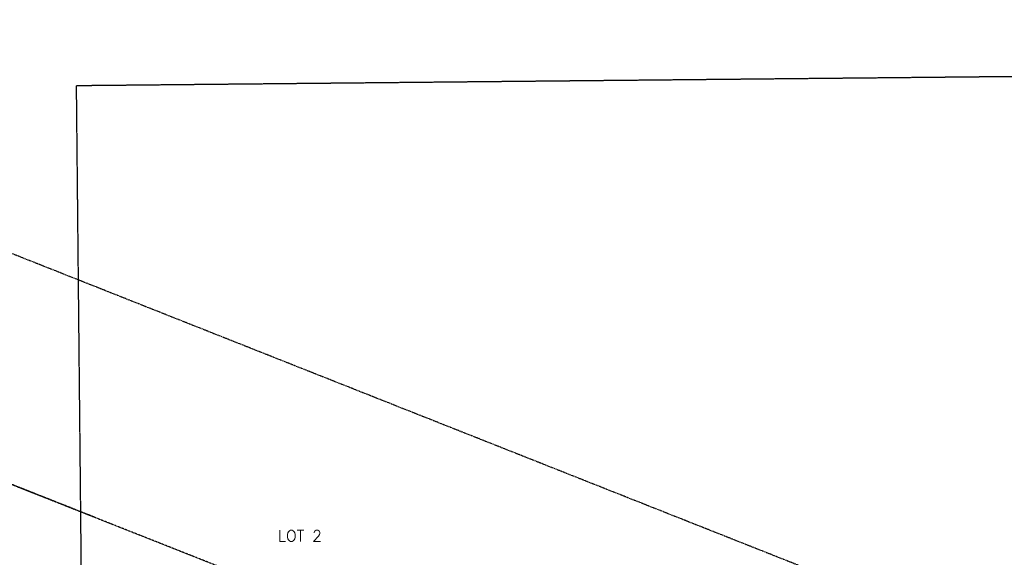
# Model space of a CAD drawing. Extents: x 429357 to 505151, y 227904 to 248592.
# Tile 5 of 256: x 436639 to 437683, y 242418 to 242989. Entities that reach past the tile are written whole.
import ezdxf
from ezdxf.enums import TextEntityAlignment as Align

# ---------------------------------------------------------------- set-up
doc = ezdxf.new("R2010")
doc.units = 0
doc.header["$MEASUREMENT"] = 0
for name, pattern in [('CENTER', [2, 1.25, -0.25, 0.25, -0.25]), ('DASHED', [0.75, 0.5, -0.25]), ('STREAM2', [0.7375, 0.5, -0.05, 0.0125, -0.05, 0.0125, -0.05, 0.0125, -0.05])]:
    doc.linetypes.add(name, pattern=pattern)
for name, color, linetype in [('V-PROP-LINE-GOVT-PROTRACTED', 2, 'DASHED'), ('V-PROP-LINE-RR-MNDR', 23, 'STREAM2'), ('V-RWAY-CNTR-2012', 4, 'CENTER'), ('V-RWAY-CNTR-PLO-F031-COMP', 5, 'CENTER'), ('V-RWAY-LINE-RR-TEXT', 33, 'Continuous')]:
    doc.layers.add(name, color=color, linetype=linetype)
doc.styles.add('L120', font='simplex.shx', dxfattribs={"height": 0.12})

msp = doc.modelspace()

# ---------------------------------------------------------------- linework, layer by layer
at = {"layer": 'V-PROP-LINE-GOVT-PROTRACTED'}
for p, q in [((441980.5, 242970), (436698.5, 242918.4)), ((436698.5, 242918.4), (436751.2, 237638.1))]:
    msp.add_line(p, q, dxfattribs=at)
at = {"layer": 'V-PROP-LINE-RR-MNDR', "flags": 128}
msp.add_lwpolyline([(438210.9, 241870.4), (436430.6, 242574.1), (435619.8, 242891.3)], dxfattribs=at)
at = {"layer": 'V-RWAY-CNTR-2012'}
msp.add_line((435768.9, 242837.6), (436718.5, 242460.7), dxfattribs=at)
at = {"layer": 'V-RWAY-CNTR-PLO-F031-COMP'}
msp.add_line((438727.5, 241909), (434203.7, 243702.3), dxfattribs=at)

# ---------------------------------------------------------------- texts
at = {"layer": 'V-RWAY-LINE-RR-TEXT', "style": 'L120'}
msp.add_text('LOT 2', height=12, dxfattribs=at).set_placement((436935.7, 242440.9), align=Align.MIDDLE_CENTER)

doc.saveas('drawing.dxf')
